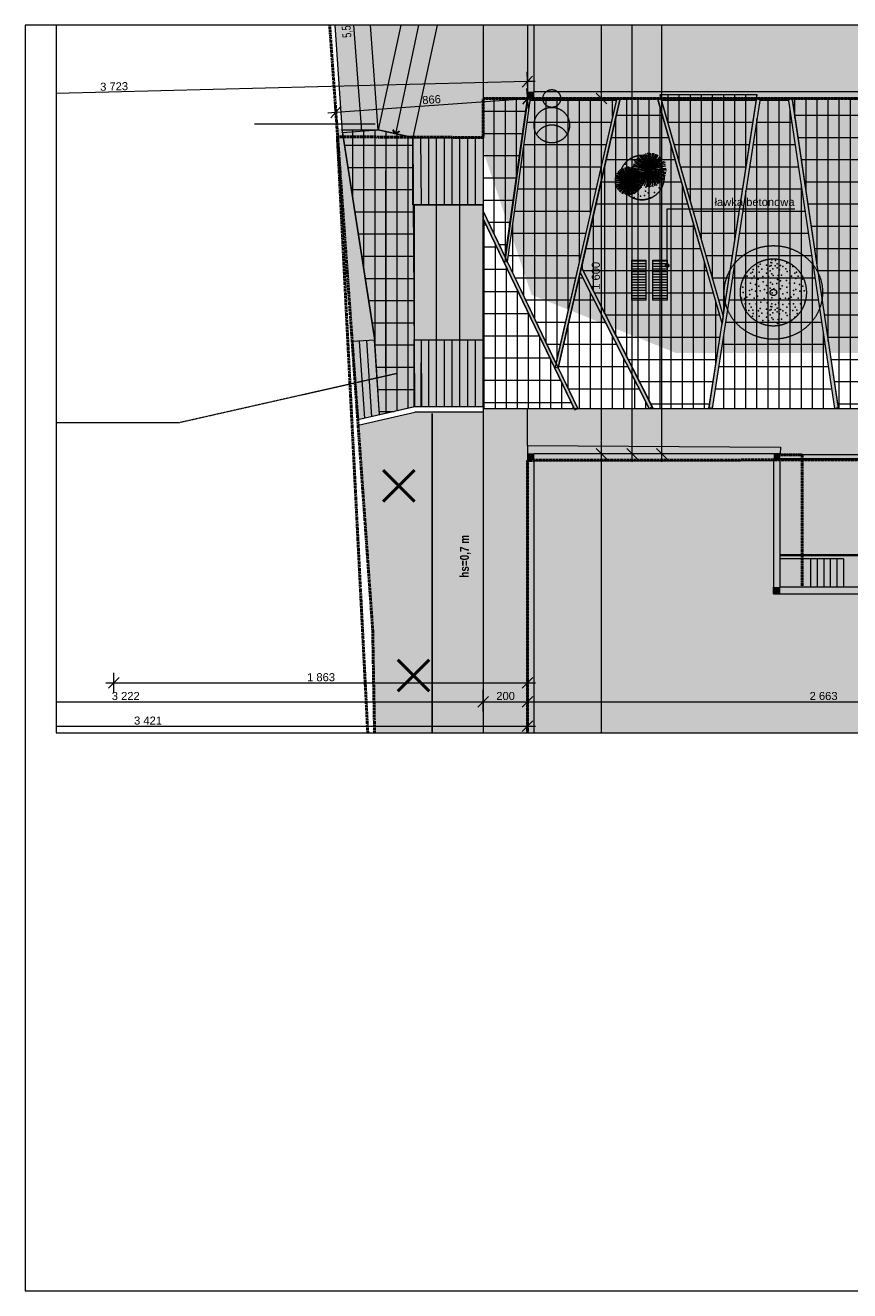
# Model space of a CAD drawing. Extents: x 169 to 11746, y 128 to 5830.
# Tile 1 of 7: x 169 to 3881, y 130 to 5830. Entities that reach past the tile are written whole.
import ezdxf
from ezdxf.xclip import XClip

# ---------------------------------------------------------------- set-up
doc = ezdxf.new("R2010")
doc.units = 0
doc.header["$MEASUREMENT"] = 0
doc.header["$XCLIPFRAME"] = 2
for name, pattern in [('Krawędzie ukryte', [68, 48, -20]), ('Kropki i Kreski 2', [100, 60, -20, 0, -20]), ('Kropki przerywana 1', [100, 60, -40])]:
    doc.linetypes.add(name, pattern=pattern)
for name, color, linetype in [('134 - droga', 7, 'Continuous'), ('135 - miejsca postojowe', 7, 'Continuous'), ('FORMA - Arch 01 - 820-G Rysunki Obrazki', 7, 'Continuous'), ('FORMA - Arch 01 - PZT 0 ZAKRES OPRACOWANIA', 7, 'Continuous'), ('FORMA - Arch 01 - PZT 1 Strefy', 7, 'Continuous'), ('FORMA - Arch 01 - PZT 2 Budynki', 7, 'Continuous'), ('FORMA - Arch 01 - PZT 2 Inne obiekty', 7, 'Continuous'), ('FORMA - Arch 01 - PZT-3 Zagospodarowanie', 7, 'Continuous'), ('FORMA - Arch 01 - PZT-5 Opisy ogólne - Opisy szczegółowe', 7, 'Continuous'), ('FORMA - Arch 01 - PZT-6 Uzbrojenie - Oświeltlenia', 7, 'Continuous'), ('FORMA - Arch 04 - Wymiary i opisy ppoż', 7, 'Continuous')]:
    doc.layers.add(name, color=color, linetype=linetype)
doc.styles.add('STYL_AUTOMATYCZNY_2', font='arial.ttf')
doc.styles.add('STYL_AUTOMATYCZNY_6', font='arial.ttf')
doc.styles.add('STYL_AUTOMATYCZNY_7', font='arial.ttf', dxfattribs={"width": 0.7})
doc.styles.add('STYL_AUTOMATYCZNY_9', font='arial.ttf', dxfattribs={"width": 0.8})
doc.linetypes.add('Symbol (2)', pattern='A,0,[1,U07 PZT - strefa publiczna1.Shx,S=0.31746,R=0,X=0,Y=0],-40,0', length=40)
pattern_1 = [(0, (5713.44, -1207.04), (0, 100), []), (90, (5713.437, -1207.043), (-50, 0), [])]
pattern_2 = [(0, (5713.437, -1207.043), (0, 12), [])]

# ---------------------------------------------------------------- blocks, each defined once
blk = doc.blocks.new('*X10')
at = {"color": 7, "linetype": 'Continuous', "lineweight": 13, "ltscale": 0.05}
for p in [(3470.9, 4742.8), (3477.6, 4753.2), (3485.5, 4731.6), (3506.7, 4750), (3510.5, 4731.9), (3521.2, 4745.4), (3525.9, 4761.5), (3528, 4748.4), (3530.6, 4773.6), (3531, 4759.4), (3535.3, 4733.1), (3545.7, 4746.8), (3546.2, 4770.4), (3554, 4754.8), (3554.2, 4737.2), (3569.7, 4748.5), (3579.7, 4742.8), (3593.2, 4733.1), (3597.9, 4757.9), (3613.5, 4745.4), (3625.3, 4743.8), (3398, 4679.8), (3419.7, 4700.3), (3435.4, 4712.8), (3440.1, 4689.3), (3443.2, 4717.5), (3446.3, 4730.4), (3451, 4700.3), (3468.8, 4685.7), (3473.5, 4718.2), (3490.1, 4697.9), (3506, 4713.4), (3515.2, 4698.7), (3523.2, 4723.4), (3530.6, 4710.3), (3536.8, 4703.4), (3556.1, 4685.1), (3558.8, 4703.2), (3565, 4728.6), (3569.2, 4678.3), (3574.4, 4705), (3596.5, 4679.8), (3599.4, 4720.6), (3611.9, 4725.3), (3618.2, 4700.3), (3633.8, 4712.8), (3638.5, 4689.3), (3641.7, 4717.5), (3649.5, 4700.3), (3667.2, 4685.7), (3399.4, 4650.2), (3401.1, 4626.2), (3411.9, 4669), (3429.1, 4634.6), (3434.2, 4668.4), (3440.1, 4639.3), (3456.1, 4662.5), (3456.1, 4662.5), (3457.3, 4633), (3471.9, 4654.8), (3478, 4633.8), (3491.7, 4673.7), (3497.6, 4639.6), (3505.8, 4658.1), (3507.4, 4625.2), (3522.7, 4646.4), (3523.8, 4671), (3531.5, 4625.4), (3533.6, 4663.7), (3540, 4642.4), (3551.2, 4627), (3551.2, 4627), (3552.7, 4666.2), (3569.7, 4642.4), (3577.5, 4656.5), (3579.1, 4620.5), (3597.9, 4650.2), (3599.5, 4626.2), (3610.4, 4669), (3627.6, 4634.6), (3632.6, 4668.4), (3638.5, 4639.3), (3654.6, 4662.5), (3654.6, 4662.5), (3655.7, 4633), (3670.3, 4654.8), (3676.5, 4633.8), (3393.2, 4600.2), (3407.2, 4598.6), (3409.6, 4575.6), (3418.2, 4604.9), (3429, 4575.7), (3431.6, 4616.5), (3451, 4600.2), (3460.4, 4575.1), (3465.1, 4609.6), (3480.3, 4583), (3496.4, 4598.6), (3509.6, 4579.3), (3524.3, 4592.4), (3525.9, 4563.1), (3530.6, 4601.7), (3530.6, 4575.1), (3531, 4561), (3546.2, 4572), (3561, 4579.5), (3561, 4579.5), (3568.1, 4598.6), (3579.1, 4572), (3591.6, 4600.2), (3605.7, 4598.6), (3608, 4575.6), (3616.6, 4604.9), (3627.4, 4575.7), (3630, 4616.5), (3649.5, 4600.2), (3658.9, 4575.1), (3663.6, 4609.6), (3678.7, 4583), (3415.1, 4547), (3426.8, 4545.4), (3436.8, 4559.9), (3443.2, 4519.1), (3444.8, 4547), (3446.3, 4531.9), (3470.9, 4544.4), (3473.5, 4519.7), (3477.6, 4554.8), (3485.5, 4533.2), (3506, 4515), (3506.7, 4551.6), (3510.5, 4533.5), (3521.2, 4547), (3523.2, 4525), (3528, 4550), (3530.6, 4511.9), (3535.3, 4534.7), (3536.8, 4505), (3545.7, 4548.4), (3554, 4556.4), (3554.2, 4538.7), (3558.8, 4504.8), (3565, 4530.2), (3569.7, 4550.1), (3574.4, 4506.6), (3579.7, 4544.4), (3593.2, 4534.7), (3597.9, 4559.5), (3599.4, 4522.2), (3611.9, 4526.9), (3613.5, 4547), (3625.3, 4545.4), (3633.8, 4514.4), (3635.2, 4559.9), (3643.2, 4547), (3644.8, 4531.9), (3490.1, 4499.5), (3515.2, 4500.3), (3556.1, 4486.7), (3618.2, 4501.9)]:
    blk.add_point(p, dxfattribs=at)
blk = doc.blocks.new('*X11')
at = {"color": 7, "linetype": 'Continuous', "lineweight": 13, "ltscale": 0.05}
for p in [(2869.8, 5204.8), (2901.1, 5193.9), (2912, 5220.4), (2929, 5187.7), (2935.3, 5197), (2936.2, 5220.7), (2944.6, 5237.7), (2955.9, 5222.2), (2955.9, 5222.2), (2972.8, 5193.9), (2974.4, 5237.7), (2983.8, 5215.8), (2996.3, 5195.4), (3004.2, 5221.5), (3010.4, 5193.9), (3021.3, 5200.1), (2849.5, 5142.2), (2865.1, 5170.4), (2875.5, 5139.6), (2882.3, 5150), (2885, 5178.2), (2911.4, 5146.8), (2914.3, 5174.6), (2925.8, 5142.2), (2930.5, 5158.3), (2932.6, 5145.2), (2935.3, 5170.4), (2935.7, 5156.2), (2950.3, 5143.6), (2950.9, 5167.3), (2958.7, 5151.6), (2958.9, 5134), (2965.7, 5174.7), (2965.7, 5174.7), (2974.4, 5145.4), (2983.8, 5167.3), (2984.4, 5139.6), (3002.5, 5154.7), (3012.7, 5170.9), (3018.2, 5142.2), (3030, 5140.7), (3032.1, 5170.9), (3039.9, 5155.2), (2851, 5127.2), (2873.4, 5082.5), (2878.2, 5115), (2890.1, 5128.4), (2894.8, 5094.8), (2910.6, 5110.3), (2915.1, 5128.7), (2919.9, 5095.6), (2927.9, 5120.2), (2935.3, 5107.1), (2940, 5130), (2941.5, 5100.3), (2960.8, 5082), (2963.4, 5100), (2969.7, 5125.5), (2973.9, 5075.2), (2979.1, 5101.8), (2997.8, 5130), (3001.2, 5076.6), (3004.1, 5117.5), (3016.6, 5122.2), (3022.9, 5097.1), (2896.4, 5070.5), (2910.5, 5054.9), (2928.4, 5067.8), (2938.3, 5060.5), (2957.4, 5063.1), (2982.2, 5053.3)]:
    blk.add_point(p, dxfattribs=at)
blk = doc.blocks.new('Rysunek_1_1', base_point=(5713.4, -1207))
at = {"linetype": 'Continuous', "lineweight": 13}
h = blk.add_hatch(dxfattribs=at)
h.set_pattern_fill('Sklejka_0001', style=0, pattern_type=2)
h.set_pattern_definition(pattern_2)
h.paths.add_polyline_path([(2963.6, 4772.2), (2899.2, 4772.2), (2899.2, 4592.2), (2963.6, 4592.2)])
h = blk.add_hatch(dxfattribs=at)
h.set_pattern_fill('Sklejka_0001', style=0, pattern_type=2)
h.set_pattern_definition(pattern_2)
h.paths.add_polyline_path([(3058.9, 4772.2), (2994.6, 4772.2), (2994.6, 4592.2), (3058.9, 4592.2)])
at = {"layer": '134 - droga', "linetype": 'Continuous', "lineweight": 13}
h = blk.add_hatch(dxfattribs=at)
h.set_pattern_fill('Siatka_50x100_0001', color=9, style=0, pattern_type=2)
h.set_pattern_definition([(0, (2330.24, 5142.7), (0, 100), []), (90, (2330.243, 5142.7), (-50, 0), [])])
h.paths.add_polyline_path([(2330, 4785.2), (2429.8, 5500.2), (2230.7, 5500.2), (2230.7, 4992.6)])
h = blk.add_hatch(dxfattribs=at)
h.set_pattern_fill('Siatka_50x100_0001', color=9, style=0, pattern_type=2)
h.set_pattern_definition([(0, (2977.63, 4424.86), (0, 100), []), (90, (2977.63, 4424.86), (-50, 0), [])])
h.paths.add_polyline_path([(2847.2, 5500.2), (2672.5, 4739.6), (2995.4, 4104.3), (3247, 4104.3), (3306.1, 4487), (3016.2, 5500.2)])
h = blk.add_hatch(dxfattribs=at)
h.set_pattern_fill('Siatka_50x100_0001', color=9, style=0, pattern_type=2)
h.set_pattern_definition([(0, (3934.13, 4424.86), (0, 100), []), (90, (3934.135, 4424.86), (-50, 0), [])])
h.paths.add_polyline_path([(3621.2, 5500.2), (3829.2, 4104.3), (4059.5, 4104.3), (4184.3, 4500.8), (4020.2, 5500.2)])
h = blk.add_hatch(dxfattribs=at)
h.set_pattern_fill('Siatka_50x100_0001', color=9, style=0, pattern_type=2)
h.set_pattern_definition([(0, (1693.29, 4689.76), (0, 100), []), (90, (1693.293, 4689.76), (-50, 0), [])])
h.paths.add_polyline_path([(1595.9, 5358.5), (1742.3, 4412.2), (1763.3, 4074.7), (1921.9, 4111), (1913.6, 5324.6), (1757.3, 5358.5)])
blk.add_hatch(color=253, dxfattribs=at).paths.add_polyline_path([(1919.8, 4413.4), (2230.7, 4413.4), (2230.7, 5021.8), (1919.8, 5021.8)])
h = blk.add_hatch(dxfattribs=at)
h.set_pattern_fill('Siatka_50x100_0001', color=9, style=0, pattern_type=2)
h.set_pattern_definition([(0, (2435.19, 4531.33), (0, 100), []), (90, (2435.186, 4531.333), (-50, 0), [])])
h.paths.add_polyline_path([(2230.7, 4104.3), (2639.7, 4104.3), (2230.7, 4958.4)])
at = {"layer": '135 - miejsca postojowe', "linetype": 'Continuous', "lineweight": 13}
h = blk.add_hatch(dxfattribs=at)
h.set_pattern_fill('Siatka_50x100_0001', color=251, style=0, pattern_type=2)
h.set_pattern_definition(pattern_1)
h.paths.add_polyline_path([(2339.9, 4764.5), (2558.2, 4308.6), (2831.8, 5500.2), (2443, 5500.2)])
h = blk.add_hatch(dxfattribs=at)
h.set_pattern_fill('Siatka_50x100_0001', color=251, style=0, pattern_type=2)
h.set_pattern_definition(pattern_1)
h.paths.add_polyline_path([(3311.2, 4520), (3464.9, 5516.6), (3026, 5516.6)])
h = blk.add_hatch(dxfattribs=at)
h.set_pattern_fill('Siatka_50x100_0001', color=251, style=0, pattern_type=2)
h.set_pattern_definition(pattern_1)
h.paths.add_polyline_path([(3477.6, 5500.2), (3262.2, 4104.3), (3814, 4104.3), (3606, 5500.2)])
at = {"layer": '135 - miejsca postojowe', "linetype": 'Continuous', "lineweight": 5}
for points in [[(2230.7, 5021.8), (2230.7, 5324.6), (1913.6, 5324.6), (1913.6, 5021.8)], [(2230.7, 4110.6), (2230.7, 4413.4), (1919.8, 4413.4), (1919.8, 4110.6)]]:
    blk.add_hatch(color=254, dxfattribs=at).paths.add_polyline_path(points)
at = {"layer": '135 - miejsca postojowe', "linetype": 'Continuous', "lineweight": 13}
h = blk.add_hatch(dxfattribs=at)
h.set_pattern_fill('Siatka_50x100_0001', color=251, style=0, pattern_type=2)
h.set_pattern_definition(pattern_1)
h.paths.add_polyline_path([(2667.3, 4716.8), (2568.6, 4286.9), (2656.1, 4104.3), (2978.6, 4104.3), (2669.1, 4713.2)])
at = {"layer": 'FORMA - Arch 01 - PZT 1 Strefy', "linetype": 'Continuous', "lineweight": 13}
for points in [[(1723.7, 5829.8), (1563.3, 5829.8), (1597.7, 5347.1), (1742.3, 4412.2), (1640.6, 4405), (1665.7, 4052.3), (1923, 4111.3), (2230.7, 4110.6), (2230.7, 4413.4), (1919.8, 4413.4), (1913.6, 5324.6), (1757.3, 5358.5)], [(1757.3, 5358.5), (1913.6, 5324.6), (2023.1, 5829.8), (1859.5, 5829.8)], [(2230.7, 5829.8), (2230.7, 5264.3), (2448.1, 4615.7), (3099.3, 4353.6), (4898.7, 4353.6), (5065.6, 4525.1), (5239.3, 4703.6), (5630.5, 4691.5), (5671.8, 4691.5), (5671.8, 5611.5), (5671.8, 5705.4), (5671.5, 5829.8), (4941.2, 5829.8), (4941.2, 5500.2), (2430.7, 5500.2), (2430.7, 5829.8)], [(1913.6, 5324.6), (1919.8, 4413.4), (2230.7, 4413.4), (2230.7, 5324.6)], [(2230.7, 2643), (2430.7, 2643), (2430.7, 3900.2), (3568.4, 3900.2), (3568.6, 3929), (2430.7, 3937.3), (2432, 4104.3), (2230.7, 4105.9)], [(3568.4, 3442.4), (3568.4, 3299.3), (5093.7, 3299.3), (5093.7, 2643), (5171.7, 2643), (5171.7, 3295.4), (5691.2, 3295.6, 0.413738), (5591.2, 3395.4), (4084.9, 3395.4), (4037.9, 3442.4)]]:
    blk.add_hatch(color=8, dxfattribs=at).paths.add_polyline_path(points)
at = {"layer": 'FORMA - Arch 01 - PZT 1 Strefy', "linetype": 'Continuous', "lineweight": 0}
for color, points in [(75, [(1859.4, 5829.8), (1723.7, 5829.8), (1757.3, 5358.5)]), (75, [(2023.1, 5829.8), (1922.1, 5363.8), (2197.3, 5363.8), (2210.5, 5324.6), (2230.7, 5324.6), (2230.7, 5829.8)]), (75, [(1742.3, 4412.2), (1597.7, 5347.1), (1596.5, 5363.8), (1572.4, 5363.8), (1640.6, 4405)]), (75, [(1913.6, 5324.6), (2210.5, 5324.6), (2197.3, 5363.8), (1922.1, 5363.8)]), (250, [(3568.4, 3442.4), (4037.9, 3442.4), (4084.9, 3395.4), (5591.2, 3395.4, -0.233884), (5670.7, 3356.1, -0.164402), (5691.2, 3295.4), (5691.2, 2643), (8491.1, 2643), (8491.1, 2795.4), (9491.1, 2795.4), (9491.1, 2643), (9609.2, 2643), (9609.2, 2759.8), (10141.1, 2759.8), (10141.1, 3445.4), (7298.7, 3445.4, -0.414214), (6998.7, 3745.4), (6998.7, 3795.4, -0.414214), (7298.7, 4095.4), (10979.6, 4095.4, -0.063253), (11104.6, 4079.6), (11115.9, 4709.2, -0.052799), (10999.4, 4693), (7098.7, 4695.4, -0.086628), (7064.8, 4701.4), (5671.8, 4699.4), (5670.7, 4245.4), (5670.7, 3875.4), (5045.2, 3875.4), (4325.2, 3875.4), (3568.4, 3875.4)]), (75, [(2430.7, 3937.5), (3568.6, 3929), (3568.4, 3900.2), (3568.4, 3875.4), (4325.2, 3875.4), (4325.2, 4035.4), (5045.2, 4035.4), (5045.2, 3875.4), (5445.4, 3875.4), (5670.7, 3875.4), (5670.7, 4004.3), (5214.9, 4104.3), (2430.7, 4104.3)]), (75, [(1667.4, 4029.3), (1734.4, 3105.8), (1742.8, 2643), (2230.7, 2643), (2230.7, 4087.8), (1923, 4087.8)])]:
    blk.add_hatch(color=color, dxfattribs=at).paths.add_polyline_path(points)
at = {"layer": 'FORMA - Arch 01 - PZT 1 Strefy', "linetype": 'Continuous', "lineweight": 5}
for points in [[(2430.7, 5500.2), (4941.2, 5500.2), (4941.2, 5829.8), (2430.7, 5829.8)], [(3568.4, 3900.2), (2430.7, 3900.2), (2430.7, 2643), (5093.7, 2643), (5093.7, 3299.3), (3568.4, 3299.3)]]:
    blk.add_hatch(color=254, dxfattribs=at).paths.add_polyline_path(points)
at = {"layer": 'FORMA - Arch 01 - PZT 2 Budynki', "linetype": 'Continuous', "lineweight": 5}
for points in [[(2430.7, 5829.8), (2430.7, 5530.2), (2460.7, 5530.2), (2460.7, 5829.8)], [(2295.7, 5596.2), (2382.3, 5646.2), (2295.7, 5696.2)], [(2430.7, 5530.2), (2430.7, 5500.2), (2460.7, 5530.2)], [(2460.7, 5530.2), (2430.7, 5500.2), (2460.7, 5500.2)], [(4911.2, 5530.2), (2460.7, 5530.2), (2460.7, 5500.2), (4911.2, 5500.2)], [(2460.7, 3900.2), (2430.7, 3900.2), (2460.7, 3870.2)], [(2460.7, 3870.2), (2430.7, 3900.2), (2430.7, 3870.2)], [(2460.7, 3900.2), (2460.7, 3870.2), (3538.4, 3870.2), (3538.4, 3900.2)], [(3538.4, 3900.2), (3538.4, 3870.2), (3568.4, 3900.2)], [(3538.4, 3870.2), (3568.4, 3870.2), (3568.4, 3900.2)], [(2430.7, 3870.2), (2430.7, 2643), (2460.7, 2643), (2460.7, 3870.2)], [(3538.4, 3870.2), (3538.4, 3299.3), (3568.4, 3299.3), (3568.4, 3870.2)], [(3538.4, 3269.3), (3568.4, 3299.3), (3538.4, 3299.3)], [(3568.4, 3299.3), (3538.4, 3269.3), (3568.4, 3269.3)], [(3568.4, 3269.3), (5063.7, 3269.3), (5063.7, 3299.3), (3568.4, 3299.3)]]:
    blk.add_hatch(color=7, dxfattribs=at).paths.add_polyline_path(points)
at = {"layer": 'FORMA - Arch 01 - PZT 2 Budynki', "linetype": 'Continuous', "lineweight": 13}
for points in [[(2339.9, 4764.5), (2443, 5500.2), (2430.9, 5501.9), (2327.8, 4766.2)], [(2568.6, 4286.9), (2847.2, 5500.2), (2832.5, 5503.6), (2554, 4290.3)], [(3031.1, 5499), (3017.6, 5495.2), (3306.1, 4487), (3311.2, 4520)], [(3477.6, 5500.2), (3462.8, 5502.5), (3247.4, 4106.6), (3262.2, 4104.3)], [(3814, 4104.3), (3828.9, 4106.5), (3620.8, 5502.4), (3606, 5500.2)], [(2656.1, 4104.3), (2230.7, 4992.6), (2230.7, 4958.4), (2642.7, 4097.9)], [(2667.3, 4716.8), (2978.6, 4104.3), (2992, 4111.1), (2672.5, 4739.6)]]:
    blk.add_hatch(color=51, dxfattribs=at).paths.add_polyline_path(points)
at = {"layer": 'FORMA - Arch 01 - PZT 2 Inne obiekty', "linetype": 'Continuous', "lineweight": 13}
blk.add_hatch(color=191, dxfattribs=at).paths.add_polyline_path([(4305.2, 3895.4), (3568.4, 3895.4), (3568.4, 3875.4), (4305.2, 3875.4)])
at = {"layer": 'FORMA - Arch 01 - PZT-6 Uzbrojenie - Oświeltlenia', "linetype": 'Continuous', "lineweight": 13}
blk.add_hatch(color=7, dxfattribs=at).paths.add_polyline_path([(2470.2, 5340.2, 0.57735), (2608.7, 5340.2, 0.57735)])
at = {"layer": 'FORMA - Arch 04 - Wymiary i opisy ppoż', "linetype": 'Continuous', "lineweight": 13}
blk.add_hatch(color=7, dxfattribs=at).paths.add_polyline_path([(3050.9, 4747.8), (3051.5, 4744.7), (3053.2, 4742.1), (3055.8, 4740.4), (3058.9, 4739.8), (3061.9, 4740.4), (3064.5, 4742.1), (3066.3, 4744.7), (3066.9, 4747.8), (3066.3, 4750.8), (3064.5, 4753.4), (3061.9, 4755.1), (3058.9, 4755.8), (3055.8, 4755.1), (3053.2, 4753.4), (3051.5, 4750.8)])
at = {"color": 7, "linetype": 'Continuous', "lineweight": 13, "ltscale": 0.05}
for p, q in [((2763.2, 5500.2), (2763.2, 5829.8)), ((2900.7, 3900.2), (2900.7, 5829.8)), ((3034.5, 3900.2), (3034.5, 5829.8)), ((2427.6, 5621), (2429.9, 5530.2)), ((2428.8, 5576), (307.5, 5522.1)), ((2433.9, 5455.3), (2427.5, 5545.1)), ((2464.7, 5577), (2428.8, 5576)), ((2763.2, 5500.2), (2763.2, 5536.2)), ((1571.2, 5381.1), (1563.9, 5483.7)), ((1567.1, 5438.8), (2430.7, 5500.2)), ((2430.7, 5500.2), (2466.6, 5502.8)), ((2808.2, 5500.2), (2460.7, 5500.2)), ((2808.2, 5500.2), (2460.7, 5500.2)), ((4728.2, 5500.2), (2460.7, 5500.2)), ((2763.2, 3900.2), (2763.2, 5500.2)), ((2763.2, 5464.2), (2763.2, 5500.2)), ((1531.2, 5436.3), (1567.1, 5438.8)), ((2942, 5244.3), (2980.8, 5177.4)), ((2947.7, 5247.5), (3011.3, 5108)), ((3005.6, 5250), (2956, 5105.5)), ((2956, 5250), (2980.8, 5180.6)), ((2961.1, 5253.2), (2980.8, 5180.6)), ((2970, 5255.7), (2980.8, 5180.6)), ((2978.2, 5255.7), (2978.2, 5099.8)), ((2992.2, 5253.2), (2980.8, 5180.6)), ((2983.3, 5253.2), (2980.8, 5186.3)), ((3011.3, 5247.5), (2980.8, 5180.6)), ((3017.1, 5244.3), (2980.8, 5180.6)), ((2997.3, 5253.2), (2983.3, 5186.3)), ((2907.8, 5188.6), (2866.5, 5068.5)), ((2866.5, 5188.6), (2887.2, 5130.9)), ((2870.8, 5191.2), (2887.2, 5130.9)), ((2878.2, 5193.3), (2887.2, 5130.9)), ((2885, 5193.3), (2885, 5063.7)), ((2896.7, 5191.2), (2887.2, 5130.9)), ((2889.3, 5191.2), (2887.2, 5135.7)), ((2900.9, 5191.2), (2889.3, 5135.7)), ((2903.1, 5194.6), (2980.8, 5180.6)), ((2905.7, 5205.4), (3050.2, 5152.6)), ((2905.7, 5199.7), (2966.8, 5183.2)), ((3050.2, 5211.2), (2908.2, 5146.9)), ((2911.4, 5211.2), (2964.2, 5186.3)), ((2914, 5219.4), (2980.8, 5177.4)), ((2919.7, 5225.2), (2970, 5188.9)), ((3036.2, 5127.8), (2922.2, 5230.9)), ((3031.1, 5236), (2928, 5122.1)), ((2928, 5236), (2972.5, 5188.9)), ((2933.7, 5241.7), (2980.8, 5180.6)), ((3039.4, 5225.2), (2980.8, 5180.6)), ((3053.4, 5194.6), (2980.8, 5180.6)), ((3025.3, 5239.2), (2983.3, 5183.2)), ((3033.6, 5230.9), (2992.2, 5188.9)), ((3045.1, 5216.9), (2994.8, 5188.9)), ((3050.2, 5202.9), (2994.8, 5186.3)), ((2822.6, 5142.5), (2887.2, 5130.9)), ((2822.6, 5135.7), (2875.5, 5130.9)), ((2949.6, 5130.9), (2822.6, 5130.9)), ((2887.2, 5130.9), (2822.6, 5117.1)), ((2824.7, 5151.5), (2944.8, 5107.6)), ((2824.7, 5146.8), (2875.5, 5133)), ((2944.8, 5156.3), (2826.9, 5102.8)), ((2829.5, 5156.3), (2873.4, 5135.7)), ((2831.6, 5163.2), (2887.2, 5128.2)), ((2887.2, 5130.9), (2834.3, 5091.2)), ((2836.4, 5167.9), (2878.2, 5137.8)), ((2933.2, 5087), (2838.5, 5172.7)), ((2929, 5176.9), (2843.3, 5082.2)), ((2843.3, 5176.9), (2880.3, 5137.8)), ((2848, 5181.7), (2887.2, 5130.9)), ((2887.2, 5130.9), (2852.8, 5072.7)), ((2854.9, 5183.8), (2887.2, 5128.2)), ((2859.7, 5186.4), (2912.6, 5070.6)), ((2887.2, 5130.9), (2873.4, 5065.8)), ((2912.6, 5186.4), (2887.2, 5130.9)), ((2917.3, 5183.8), (2887.2, 5130.9)), ((2935.8, 5167.9), (2887.2, 5130.9)), ((2947.5, 5142.5), (2887.2, 5130.9)), ((2887.2, 5130.9), (2924.2, 5080.1)), ((2887.2, 5130.9), (2898.8, 5065.8)), ((2924.2, 5179.6), (2889.3, 5133)), ((2931.1, 5172.7), (2896.7, 5137.8)), ((2940.6, 5161), (2898.8, 5137.8)), ((2944.8, 5149.4), (2898.8, 5135.7)), ((2898.8, 5130.9), (2947.5, 5135.7)), ((2903.1, 5186.3), (2966.8, 5180.6)), ((3055.9, 5180.6), (2903.1, 5180.6)), ((2980.8, 5180.6), (2903.1, 5164.1)), ((2903.1, 5172.3), (2961.1, 5177.4)), ((2905.7, 5155.2), (2966.8, 5174.9)), ((2911.4, 5141.8), (2964.2, 5169.2)), ((2980.8, 5180.6), (2917.1, 5132.9)), ((2922.2, 5127.8), (2966.8, 5169.2)), ((2933.7, 5116.3), (2970, 5166.6)), ((2980.8, 5180.6), (2939.4, 5110.6)), ((2947.7, 5108), (2975.1, 5169.2)), ((2980.8, 5180.6), (2964.2, 5102.3)), ((2972.5, 5102.3), (2978.2, 5158.3)), ((2980.8, 5180.6), (3025.3, 5119.5)), ((2980.8, 5180.6), (2994.8, 5102.3)), ((2980.8, 5177.4), (3053.4, 5166.6)), ((2980.8, 5177.4), (3045.1, 5138.6)), ((2986.5, 5102.3), (2980.8, 5174.9)), ((3005.6, 5105.5), (2983.3, 5169.2)), ((3019.6, 5113.8), (2986.5, 5169.2)), ((2994.8, 5180.6), (3053.4, 5186.3)), ((3053.4, 5160.9), (2994.8, 5174.9)), ((3039.4, 5132.9), (2997.3, 5166.6)), ((3031.1, 5122.1), (2997.3, 5160.9)), ((3055.9, 5172.3), (3000.5, 5177.4)), ((3000.5, 5169.2), (3047.6, 5146.9)), ((2822.6, 5124), (2870.8, 5128.2)), ((2824.7, 5109.7), (2875.5, 5126.1)), ((2829.5, 5098.6), (2873.4, 5121.4)), ((2838.5, 5087), (2875.5, 5121.4)), ((2848, 5077.5), (2878.2, 5119.2)), ((2859.7, 5070.6), (2882.4, 5121.4)), ((2880.3, 5065.8), (2885, 5112.4)), ((2887.2, 5128.2), (2947.5, 5119.2)), ((2887.2, 5128.2), (2940.6, 5096)), ((2891.9, 5065.8), (2887.2, 5126.1)), ((2907.8, 5068.5), (2889.3, 5121.4)), ((2919.4, 5075.3), (2891.9, 5121.4)), ((2947.5, 5114.5), (2898.8, 5126.1)), ((2935.8, 5091.2), (2900.9, 5119.2)), ((2929, 5082.2), (2900.9, 5114.5)), ((2949.6, 5124), (2903.6, 5128.2)), ((2903.6, 5121.4), (2942.7, 5102.8)), ((2808.2, 3900.2), (2460.7, 3900.2)), ((2945.7, 3900.2), (2460.7, 3900.2)), ((2763.2, 2643), (2763.2, 3900.2)), ((3079.5, 3900.2), (2793.2, 3900.2)), ((2900.7, 3864.2), (2900.7, 3900.2)), ((3034.5, 3864.2), (3034.5, 3900.2)), ((2430.7, 2738.1), (2430.7, 3870.2)), ((2430.7, 2822.6), (2430.7, 3870.2)), ((2430.7, 2643), (2430.7, 3870.2)), ((567.7, 2822.6), (567.7, 2912.6)), ((531.7, 2867.6), (567.7, 2867.6)), ((567.7, 2867.6), (2430.7, 2867.6)), ((2430.7, 2867.6), (2466.7, 2867.6)), ((2230.7, 2738.1), (2230.7, 2836.9)), ((307.5, 2783.1), (2230.7, 2783.1)), ((2230.7, 2783.1), (2430.7, 2783.1)), ((2430.7, 2783.1), (5093.7, 2783.1)), ((2430.7, 2643), (2430.7, 2717.2)), ((307.5, 2672.2), (2430.7, 2672.2)), ((2430.7, 2672.2), (2466.7, 2672.2))]:
    blk.add_line(p, q, dxfattribs=at)
at = {"color": 7, "linetype": 'Continuous', "lineweight": 15, "ltscale": 0.05}
for p, q in [((2405.4, 5551.4), (2452.1, 5600.6)), ((2408.4, 5474.6), (2452.9, 5525.9)), ((2787.2, 5476.2), (2739.2, 5524.2)), ((2739.2, 5524.2), (2787.2, 5476.2)), ((1589.3, 5464.4), (1544.8, 5413.2)), ((2739.2, 3924.2), (2787.2, 3876.2)), ((2876.7, 3924.2), (2924.7, 3876.2)), ((3010.5, 3924.2), (3058.5, 3876.2)), ((591.7, 2891.6), (543.7, 2843.6)), ((2406.7, 2843.6), (2454.7, 2891.6)), ((2254.7, 2807.1), (2206.7, 2759.1)), ((2454.7, 2807.1), (2406.7, 2759.1)), ((2406.7, 2648.2), (2454.7, 2696.2))]:
    blk.add_line(p, q, dxfattribs=at)
at = {"color": 7, "linetype": 'Continuous', "lineweight": 13, "ltscale": 0.05, "flags": 128}
for points in [[(3045.4, 5143.9, 1), (2845.4, 5143.9, 1)], [(3687.3, 4626.6, 1), (3387.3, 4626.6, 1)]]:
    blk.add_lwpolyline(points, format="xyb", close=True, dxfattribs=at)
for points in [[(2963.6, 4772.2), (2963.6, 4592.2), (2899.2, 4592.2), (2899.2, 4772.2)], [(3058.9, 4772.2), (3058.9, 4592.2), (2994.6, 4592.2), (2994.6, 4772.2)]]:
    blk.add_lwpolyline(points, close=True, dxfattribs=at)
at = {"color": 7, "linetype": 'Continuous', "lineweight": 13, "ltscale": 0.05}
for major_axis in [(221.5, 0), (14.8, 0)]:
    blk.add_ellipse((3537.3, 4626.6), major_axis=major_axis, ratio=0.951046, dxfattribs=at)
at = {"layer": '134 - droga', "color": 251, "linetype": 'Continuous', "lineweight": 13, "ltscale": 0.05, "flags": 128}
for points in [[(2330, 4785.2), (2429.8, 5500.2), (2230.7, 5500.2), (2230.7, 4992.6)], [(2847.2, 5500.2), (2672.5, 4739.6), (2995.4, 4104.3), (3247, 4104.3), (3306.1, 4487), (3016.2, 5500.2)], [(3621.2, 5500.2), (3829.2, 4104.3), (4059.5, 4104.3), (4184.3, 4500.8), (4020.2, 5500.2)], [(1595.9, 5358.5), (1757.3, 5358.5), (1913.6, 5324.6), (1921.9, 4111), (1763.3, 4074.7), (1742.3, 4412.2)], [(1919.8, 4413.4), (2230.7, 4413.4), (2230.7, 5021.8), (1919.8, 5021.8)], [(2230.7, 4104.3), (2639.7, 4104.3), (2230.7, 4958.4)]]:
    blk.add_lwpolyline(points, close=True, dxfattribs=at)
at = {"layer": '135 - miejsca postojowe', "color": 251, "linetype": 'Continuous', "lineweight": 13, "ltscale": 0.05, "flags": 128}
for points in [[(2339.9, 4764.5), (2443, 5500.2), (2831.8, 5500.2), (2558.2, 4308.6)], [(3311.2, 4520), (3464.9, 5516.6), (3026, 5516.6)], [(3477.6, 5500.2), (3262.2, 4104.3), (3814, 4104.3), (3606, 5500.2)], [(2230.7, 5021.8), (1913.6, 5021.8), (1913.6, 5324.6), (2230.7, 5324.6)], [(2667.3, 4716.8), (2568.6, 4286.9), (2656.1, 4104.3), (2978.6, 4104.3), (2669.1, 4713.2)], [(2230.7, 4110.6), (1919.8, 4110.6), (1919.8, 4413.4), (2230.7, 4413.4)]]:
    blk.add_lwpolyline(points, close=True, dxfattribs=at)
at = {"layer": 'FORMA - Arch 01 - PZT 0 ZAKRES OPRACOWANIA', "color": 1, "linetype": 'Kropki przerywana 1', "lineweight": 50, "ltscale": 0.05}
for p, q in [((1539.3, 5829.8), (1733, 3105.8)), ((1733, 3105.8), (1741.3, 2643))]:
    blk.add_line(p, q, dxfattribs=at)
at = {"layer": 'FORMA - Arch 01 - PZT 0 ZAKRES OPRACOWANIA', "color": 1, "linetype": 'Kropki przerywana 1', "lineweight": 50, "ltscale": 0.05, "flags": 128}
for points in [[(1710.7, 2643), (1574, 5327.5), (2230.7, 5324.6), (2230.7, 5500.2), (2539.5, 5500.2), (5726, 5500.2), (5726, 4745.4), (11684.2, 4745.4)], [(10641.1, 2759.8), (10641.1, 2945.4), (10141.1, 2945.4), (10141.1, 3445.4), (5670.7, 3445.4), (5667.4, 3445.5), (5670.7, 3875.4), (2430.7, 3870.2), (2430.7, 2643)]]:
    blk.add_lwpolyline(points, dxfattribs=at)
at = {"layer": 'FORMA - Arch 01 - PZT 2 Budynki', "color": 7, "linetype": 'Kropki i Kreski 2', "lineweight": 50, "ltscale": 0.05}
for p, q in [((3666.7, 3895.4), (3568.4, 3895.4)), ((3666.7, 3299.3), (3666.7, 3895.4))]:
    blk.add_line(p, q, dxfattribs=at)
at = {"layer": 'FORMA - Arch 01 - PZT 2 Budynki', "color": 7, "linetype": 'Continuous', "lineweight": 18, "ltscale": 0.05, "flags": 128}
for points in [[(2430.7, 5829.8), (2430.7, 5530.2)], [(2460.7, 5530.2), (2460.7, 5829.8)], [(2430.7, 5500.2), (2430.7, 5530.2)], [(4911.2, 5530.2), (2460.7, 5530.2)], [(2430.7, 5500.2), (4941.2, 5500.2)], [(2430.7, 3900.2), (2460.7, 3900.2)], [(2430.7, 3900.2), (2430.7, 2643)], [(3538.4, 3900.2), (2460.7, 3900.2)], [(3568.4, 3900.2), (3538.4, 3900.2)], [(3568.4, 3895.4), (3568.4, 3900.2)], [(2460.7, 2643), (2460.7, 3870.2)], [(2460.7, 3870.2), (3538.4, 3870.2)], [(3538.4, 3870.2), (3538.4, 3299.3)], [(3568.4, 3299.3), (3568.4, 3875.4)], [(3538.4, 3269.3), (3538.4, 3299.3)], [(3538.4, 3269.3), (5063.7, 3269.3)], [(5063.7, 3299.3), (3568.4, 3299.3)]]:
    blk.add_lwpolyline(points, dxfattribs=at)
at = {"layer": 'FORMA - Arch 01 - PZT 2 Budynki', "color": 7, "linetype": 'Continuous', "lineweight": 13, "ltscale": 0.05, "flags": 128}
for points in [[(2339.9, 4764.5), (2443, 5500.2), (2430.9, 5501.9), (2327.8, 4766.2)], [(2568.6, 4286.9), (2847.2, 5500.2), (2832.5, 5503.6), (2554, 4290.3)], [(3031.1, 5499), (3311.2, 4520), (3306.1, 4487), (3017.6, 5495.2)], [(3477.6, 5500.2), (3262.2, 4104.3), (3247.4, 4106.6), (3462.8, 5502.5)], [(3814, 4104.3), (3606, 5500.2), (3620.8, 5502.4), (3828.9, 4106.5)], [(2656.1, 4104.3), (2230.7, 4992.6), (2230.7, 4958.4), (2642.7, 4097.9)], [(2667.3, 4716.8), (2978.6, 4104.3), (2992, 4111.1), (2672.5, 4739.6)]]:
    blk.add_lwpolyline(points, close=True, dxfattribs=at)
at = {"layer": 'FORMA - Arch 01 - PZT 2 Inne obiekty', "color": 191, "linetype": 'Continuous', "lineweight": 13, "ltscale": 0.05, "flags": 128}
for points in [[(4305.2, 3895.4), (3568.4, 3895.4)], [(3568.4, 3875.4), (4325.2, 3875.4)]]:
    blk.add_lwpolyline(points, dxfattribs=at)
at = {"layer": 'FORMA - Arch 01 - PZT-3 Zagospodarowanie', "color": 7, "linetype": 'Continuous', "lineweight": 18, "ltscale": 0.05}
for p, q in [((1597.7, 5347.1), (1563.3, 5829.8)), ((1684.2, 5353.3), (1648.2, 5829.8)), ((1757.3, 5358.5), (1723.7, 5829.8)), ((1859.4, 5829.8), (1757.3, 5358.5)), ((1938.9, 5829.8), (1835.5, 5341.6)), ((2023.1, 5829.8), (1913.6, 5324.6)), ((2230.7, 5829.8), (2230.7, 2643)), ((1744.4, 5384.2), (1200.9, 5384.2)), ((1597.7, 5347.1), (1757.3, 5358.5)), ((1913.6, 5324.6), (1757.3, 5358.5)), ((1597.7, 5347.1), (1742.3, 4412.2)), ((1913.6, 5324.6), (2230.7, 5324.6)), ((1913.6, 5324.6), (1915.7, 5022.1)), ((1948.7, 5324.9), (1950.7, 5022.1)), ((1985.7, 5021.8), (1985.7, 5324.6)), ((2020.7, 5021.8), (2020.7, 5324.6)), ((2055.7, 5021.8), (2055.7, 5324.6)), ((2090.7, 5021.8), (2090.7, 5324.6)), ((2125.7, 5021.8), (2125.7, 5324.6)), ((2160.7, 5021.8), (2160.7, 5324.6)), ((2195.7, 5021.8), (2195.7, 5324.6)), ((1915.7, 5021.8), (2230.7, 5021.8)), ((1915.7, 5021.8), (1919.8, 4413.4)), ((2020.7, 4413.4), (2020.7, 5021.8)), ((2125.7, 4413.4), (2125.7, 5021.8)), ((2230.7, 4110.6), (2230.7, 4745.4)), ((1742.3, 4412.2), (1640.6, 4405)), ((1640.6, 4405), (1665.7, 4052.3)), ((1671.5, 4407.2), (1696.2, 4059.3)), ((1728.7, 4066.8), (1706.7, 4409.7)), ((1763.3, 4074.7), (1741.6, 4412.2)), ((1919.8, 4413.4), (2230.7, 4413.4)), ((1919.8, 4413.4), (1921.8, 4110.8)), ((1950.7, 4413.4), (1952.8, 4110.8)), ((1985.7, 4110.6), (1985.7, 4413.4)), ((2020.7, 4110.6), (2020.7, 4413.4)), ((2055.7, 4110.6), (2055.7, 4413.4)), ((2090.7, 4110.6), (2090.7, 4413.4)), ((2125.7, 4110.6), (2125.7, 4413.4)), ((2160.7, 4110.6), (2160.7, 4413.4)), ((2195.7, 4110.6), (2195.7, 4413.4)), ((1950.7, 4110.6), (1950.7, 4309.2)), ((1923, 4111.3), (1665.7, 4052.3)), ((2230.7, 4110.6), (1923, 4111.3)), ((2430.7, 3937.3), (2430.7, 4104.3)), ((2430.7, 4104.3), (5214.9, 4104.3)), ((1667.4, 4029.3), (1923, 4087.8)), ((2230.7, 4087.8), (1923, 4087.8)), ((2430.7, 3937.5), (3568.6, 3929)), ((2430.7, 3937.3), (2430.7, 3900.2)), ((3568.6, 3929), (3568.4, 3900.2)), ((3703.7, 3426.7), (3568.4, 3426.7)), ((3703.7, 3426.7), (3703.7, 3303.8)), ((3853.7, 3426.7), (3703.7, 3426.7)), ((3733.7, 3426.7), (3733.7, 3303.8)), ((3763.7, 3426.7), (3763.7, 3303.8)), ((3793.7, 3426.7), (3793.7, 3303.8)), ((3823.7, 3426.7), (3823.7, 3303.8)), ((3853.7, 3426.7), (3853.7, 3303.8))]:
    blk.add_line(p, q, dxfattribs=at)
at = {"layer": 'FORMA - Arch 01 - PZT-3 Zagospodarowanie', "color": 7, "linetype": 'Continuous', "lineweight": 35, "ltscale": 0.05}
for p, q in [((1835.5, 5341.6), (1823.9, 5359.3)), ((1835.5, 5341.6), (1853.2, 5353.1)), ((3568.4, 3875.4), (4325.2, 3875.4)), ((4037.9, 3442.4), (3568.4, 3442.4))]:
    blk.add_line(p, q, dxfattribs=at)
at = {"layer": 'FORMA - Arch 01 - PZT-3 Zagospodarowanie', "color": 252, "linetype": 'Krawędzie ukryte', "lineweight": 13, "ltscale": 0.05}
for p, q in [((1790.2, 5174.6), (1790.2, 4266.1)), ((1843, 4261.3), (862.4, 4039.5)), ((862.4, 4039.5), (307.5, 4039.5))]:
    blk.add_line(p, q, dxfattribs=at)
at = {"layer": 'FORMA - Arch 01 - PZT-3 Zagospodarowanie', "color": 7, "linetype": 'Continuous', "lineweight": 50, "ltscale": 0.05}
for p, q in [((1779.7, 3825.9), (1921.1, 3684.5)), ((1921.1, 3825.9), (1779.7, 3684.5)), ((1845.5, 2971.1), (1986.9, 2829.7)), ((1986.9, 2971.1), (1845.5, 2829.7))]:
    blk.add_line(p, q, dxfattribs=at)
at = {"layer": 'FORMA - Arch 01 - PZT-3 Zagospodarowanie', "color": 7, "linetype": 'Symbol (2)', "lineweight": 25, "ltscale": 0.05, "flags": 128}
blk.add_lwpolyline([(2000.1, 2643), (2000.1, 3083), (2000.1, 4081.9)], dxfattribs=at)
at = {"layer": 'FORMA - Arch 01 - PZT-3 Zagospodarowanie', "color": 7, "linetype": 'Continuous', "lineweight": 18, "ltscale": 0.05}
blk.add_circle((2945.4, 5143.9), 100, dxfattribs=at)
for start, end in [(0, 180), (180, 0)]:
    blk.add_arc((3537.3, 4626.6), 150, start, end, dxfattribs=at)
at = {"layer": 'FORMA - Arch 01 - PZT-6 Uzbrojenie - Oświeltlenia', "color": 7, "linetype": 'Continuous', "lineweight": 13, "ltscale": 0.05}
for centre, radius in [((2539.5, 5500.2), 40), ((2539.5, 5380.2), 80)]:
    blk.add_circle(centre, radius, dxfattribs=at)
blk.add_arc((2539.5, 5300.2), 80, 30, 150, dxfattribs=at)
at = {"layer": 'FORMA - Arch 04 - Wymiary i opisy ppoż', "color": 7, "linetype": 'Continuous', "lineweight": 13, "ltscale": 0.05}
for p, q in [((3058.9, 4755.8), (3058.9, 5003.5)), ((3058.9, 5003.5), (3264.1, 5003.5)), ((3264.1, 5003.5), (3634.2, 5003.5))]:
    blk.add_line(p, q, dxfattribs=at)
blk.add_circle((3058.9, 4747.8), 8, dxfattribs=at)
at = {"color": 7, "linetype": 'Continuous', "lineweight": 13, "ltscale": 0.05}
for name in ['*X11', '*X10']:
    blk.add_blockref(name, (0, 0), dxfattribs=at)
at = {"color": 7, "linetype": 'Continuous', "lineweight": 13, "char_height": 36, "attachment_point": 7, "style": 'STYL_AUTOMATYCZNY_6'}
for s, insert, width, rotation in [('{\\A1;\\fArial|b0|i0|c238|p0;3\xa0723}', (505.9, 5534.4), 123.549, 1.4565), ('{\\A1;\\fArial|b0|i0|c238|p0;866}', (1957.3, 5473.8), 82.374, 4.0685), ('{\\A1;\\fArial|b0|i0|c238|p0;1\xa0600}', (2756, 4638.5), 123.549, 90)]:
    blk.add_mtext(s, dxfattribs=dict(at, insert=insert, width=width, rotation=rotation))
for s, insert, width in [('{\\A1;\\fArial|b0|i0|c238|p0;1\xa0863}', (1437.4, 2874.8), 123.549), ('{\\A1;\\fArial|b0|i0|c238|p0;3\xa0222}', (558, 2790.3), 123.549), ('{\\A1;\\fArial|b0|i0|c238|p0;200}', (2289.5, 2790.3), 82.374), ('{\\A1;\\fArial|b0|i0|c238|p0;2\xa0663}', (3700.4, 2790.3), 123.549), ('{\\A1;\\fArial|b0|i0|c238|p0;3\xa0421}', (658.3, 2679.4), 123.549)]:
    blk.add_mtext(s, dxfattribs=dict(at, insert=insert, width=width))
at = {"layer": 'FORMA - Arch 01 - PZT-3 Zagospodarowanie', "color": 7, "linetype": 'Continuous', "lineweight": 25, "insert": (1613.8, 5863.2), "char_height": 40, "attachment_point": 6, "rotation": 94.7227, "style": 'STYL_AUTOMATYCZNY_7'}
blk.add_mtext('{\\A1;\\fArial|b0|i0|c238|p0;5,5%}', dxfattribs=at)
at = {"layer": 'FORMA - Arch 01 - PZT-5 Opisy ogólne - Opisy szczegółowe', "color": 154, "linetype": 'Continuous', "lineweight": 13, "insert": (2174.8, 3341.6), "char_height": 40, "attachment_point": 7, "rotation": 89.8974, "style": 'STYL_AUTOMATYCZNY_9'}
blk.add_mtext('{\\A1;\\fArial|b1|i0|c238|p0;hs=0,7 m}', dxfattribs=at)
at = {"layer": 'FORMA - Arch 04 - Wymiary i opisy ppoż', "color": 7, "linetype": 'Continuous', "lineweight": 13, "insert": (3272.1, 5015.3), "char_height": 36, "attachment_point": 7, "style": 'STYL_AUTOMATYCZNY_2'}
blk.add_mtext('{\\A1;\\fArial|b0|i0|c238|p0;ławka betonowa}', dxfattribs=at)

msp = doc.modelspace()

# ---------------------------------------------------------------- linework, layer by layer
at = {"color": 7, "linetype": 'Continuous', "lineweight": 13, "ltscale": 0.05}
for p, q in [((11746.4, 5829.8), (168.7, 5829.8)), ((168.7, 5829.8), (168.7, 129.8)), ((168.7, 129.8), (11746.4, 129.8))]:
    msp.add_line(p, q, dxfattribs=at)
at = {"color": 7, "linetype": 'Continuous', "lineweight": 13, "ltscale": 0.05, "flags": 128}
msp.add_lwpolyline([(307.5, 2643), (9609.2, 2643), (9609.2, 2759.8), (11684.2, 2759.8), (11684.2, 5829.8), (307.5, 5829.8)], close=True, dxfattribs=at)

# ---------------------------------------------------------------- block references
at = {"layer": 'FORMA - Arch 01 - 820-G Rysunki Obrazki', "color": 7, "linetype": 'Continuous', "lineweight": 13, "ltscale": 0.05}
ref = msp.add_blockref('Rysunek_1_1', (5713.4, -1207), dxfattribs=at)
XClip(ref).set_block_clipping_path([(307.4632798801, 2642.997547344), (9609.2355969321, 2642.997547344), (9609.2355969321, 2759.8324486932), (11684.2451840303, 2759.8324486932), (11684.2451840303, 5829.8388235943), (307.4632798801, 5829.8388235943)])

doc.saveas('drawing.dxf')
